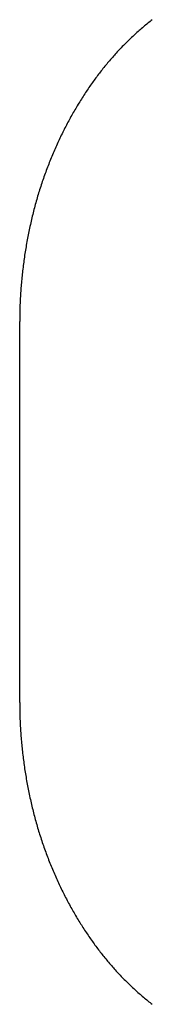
# Model space of a CAD drawing. Extents: x 668 to 3164, y 1007 to 2724.
# Tile 144 of 152: x 3075.76 to 3077.83, y 2158.35 to 2173.86. Entities that reach past the tile are written whole.
import ezdxf

# ---------------------------------------------------------------- set-up
doc = ezdxf.new("R2010")
doc.units = 0
doc.layers.add('KF_GRAVIS_12_REAR', color=7, linetype='CONTINUOUS')

# ---------------------------------------------------------------- blocks, each defined once
blk = doc.blocks.new('KF_GRAVIS_12_REAR')
at = {"layer": 'KF_GRAVIS_12_REAR'}
blk.add_line((54.31715, -84), (54.31715, -90), dxfattribs=at)
for points in [[(56.4089, -79.2435, 0), (56.3913, -79.2572, 0), (56.3736, -79.2711, 0), (56.356, -79.2851, 0), (56.3385, -79.2992, 0), (56.321, -79.3135, 0), (56.3036, -79.3278, 0), (56.2863, -79.3422, 0), (56.269, -79.3567, 0), (56.2517, -79.3714, 0), (56.2345, -79.3861, 0), (56.2174, -79.401, 0), (56.2003, -79.4159, 0), (56.1833, -79.4309, 0), (56.1664, -79.4461, 0), (56.1495, -79.4613, 0), (56.1326, -79.4766, 0), (56.1159, -79.4921, 0), (56.0992, -79.5076, 0), (56.0826, -79.5232, 0), (56.066, -79.5389, 0), (56.0495, -79.5547, 0), (56.033, -79.5706, 0), (56.0167, -79.5866, 0), (56.0004, -79.6027, 0), (55.9841, -79.6188, 0), (55.968, -79.6351, 0), (55.9519, -79.6514, 0), (55.9358, -79.6678, 0), (55.9199, -79.6843, 0), (55.904, -79.7009, 0), (55.8882, -79.7176, 0), (55.8725, -79.7344, 0), (55.8568, -79.7512, 0), (55.8412, -79.7682, 0), (55.8257, -79.7852, 0), (55.8102, -79.8022, 0), (55.7949, -79.8194, 0), (55.7796, -79.8367, 0), (55.7644, -79.854, 0), (55.7492, -79.8714, 0), (55.7342, -79.8888, 0), (55.7192, -79.9064, 0), (55.7043, -79.924, 0), (55.6895, -79.9417, 0), (55.6748, -79.9595, 0), (55.6601, -79.9773, 0), (55.6455, -79.9952, 0), (55.6311, -80.0132, 0), (55.6167, -80.0312, 0), (55.6023, -80.0493, 0), (55.5881, -80.0675, 0), (55.574, -80.0857, 0), (55.5599, -80.104, 0), (55.5459, -80.1224, 0), (55.5321, -80.1409, 0), (55.5182, -80.1594, 0), (55.5044, -80.1781, 0), (55.4906, -80.1969, 0), (55.4769, -80.2159, 0), (55.4632, -80.2349, 0), (55.4496, -80.2541, 0), (55.436, -80.2734, 0), (55.4225, -80.2928, 0), (55.409, -80.3124, 0), (55.3956, -80.332, 0), (55.3822, -80.3518, 0), (55.3689, -80.3717, 0), (55.3556, -80.3917, 0), (55.3424, -80.4118, 0), (55.3292, -80.432, 0), (55.3161, -80.4523, 0), (55.303, -80.4728, 0), (55.29, -80.4933, 0), (55.2771, -80.514, 0), (55.2642, -80.5348, 0), (55.2513, -80.5557, 0), (55.2385, -80.5766, 0), (55.2258, -80.5977, 0), (55.2132, -80.6189, 0), (55.2006, -80.6403, 0), (55.188, -80.6617, 0), (55.1755, -80.6832, 0), (55.1631, -80.7048, 0), (55.1508, -80.7265, 0), (55.1385, -80.7483, 0), (55.1263, -80.7702, 0), (55.1141, -80.7922, 0), (55.102, -80.8143, 0), (55.09, -80.8365, 0), (55.0781, -80.8588, 0), (55.0662, -80.8812, 0), (55.0544, -80.9037, 0), (55.0427, -80.9263, 0), (55.031, -80.949, 0), (55.0194, -80.9718, 0), (55.0079, -80.9946, 0), (54.9965, -81.0176, 0), (54.9851, -81.0406, 0), (54.9738, -81.0637, 0), (54.9626, -81.0869, 0), (54.9514, -81.1102, 0), (54.9404, -81.1336, 0), (54.9294, -81.1571, 0), (54.9185, -81.1806, 0), (54.9077, -81.2043, 0), (54.8969, -81.228, 0), (54.8863, -81.2518, 0), (54.8757, -81.2757, 0), (54.8652, -81.2996, 0), (54.8548, -81.3237, 0), (54.8445, -81.3478, 0), (54.8343, -81.372, 0), (54.8241, -81.3962, 0), (54.8141, -81.4206, 0), (54.8041, -81.445, 0), (54.7942, -81.4695, 0), (54.7844, -81.4941, 0), (54.7747, -81.5187, 0), (54.7651, -81.5434, 0), (54.7556, -81.5682, 0), (54.7462, -81.593, 0), (54.7368, -81.618, 0), (54.7276, -81.643, 0), (54.7185, -81.668, 0), (54.7094, -81.6931, 0), (54.7005, -81.7183, 0), (54.6916, -81.7436, 0), (54.6829, -81.7689, 0), (54.6742, -81.7943, 0), (54.6657, -81.8197, 0), (54.6572, -81.8452, 0), (54.6489, -81.8707, 0), (54.6406, -81.8964, 0), (54.6325, -81.922, 0), (54.6245, -81.9478, 0), (54.6165, -81.9736, 0), (54.6087, -81.9994, 0), (54.601, -82.0253, 0), (54.5933, -82.0513, 0), (54.5858, -82.0773, 0), (54.5784, -82.1033, 0), (54.5711, -82.1294, 0), (54.5639, -82.1556, 0), (54.5568, -82.1818, 0), (54.5498, -82.208, 0), (54.5429, -82.2343, 0), (54.5361, -82.2606, 0), (54.5294, -82.287, 0), (54.5228, -82.3134, 0), (54.5164, -82.3398, 0), (54.51, -82.3663, 0), (54.5037, -82.3928, 0), (54.4975, -82.4193, 0), (54.4915, -82.4459, 0), (54.4855, -82.4725, 0), (54.4797, -82.4992, 0), (54.4739, -82.5258, 0), (54.4682, -82.5525, 0), (54.4627, -82.5793, 0), (54.4573, -82.606, 0), (54.4519, -82.6328, 0), (54.4467, -82.6596, 0), (54.4416, -82.6864, 0), (54.4365, -82.7133, 0), (54.4316, -82.7401, 0), (54.4268, -82.767, 0), (54.4221, -82.7939, 0), (54.4175, -82.8208, 0), (54.4129, -82.8477, 0), (54.4085, -82.8746, 0), (54.4042, -82.9016, 0), (54.4, -82.9285, 0), (54.396, -82.9555, 0), (54.392, -82.9825, 0), (54.3881, -83.0094, 0), (54.3843, -83.0364, 0), (54.3806, -83.0634, 0), (54.377, -83.0904, 0), (54.3736, -83.1174, 0), (54.3702, -83.1444, 0), (54.3669, -83.1714, 0), (54.3638, -83.1983, 0), (54.3607, -83.2253, 0), (54.3578, -83.2523, 0), (54.3549, -83.2793, 0), (54.3522, -83.3062, 0), (54.3495, -83.3332, 0), (54.347, -83.3601, 0), (54.3446, -83.387, 0), (54.3422, -83.4139, 0), (54.34, -83.4408, 0), (54.3379, -83.4677, 0), (54.3359, -83.4946, 0), (54.3339, -83.5214, 0), (54.3321, -83.5482, 0), (54.3304, -83.575, 0), (54.3288, -83.6018, 0), (54.3273, -83.6286, 0), (54.3259, -83.6553, 0), (54.3246, -83.682, 0), (54.3234, -83.7087, 0), (54.3223, -83.7354, 0), (54.3213, -83.762, 0), (54.3205, -83.7886, 0), (54.3197, -83.8151, 0), (54.319, -83.8416, 0), (54.3184, -83.8681, 0), (54.318, -83.8946, 0), (54.3176, -83.921, 0), (54.3174, -83.9474, 0), (54.3172, -83.9737, 0), (54.3172, -84, 0)], [(54.3172, -90, 0), (54.3172, -90.0263, 0), (54.3174, -90.0526, 0), (54.3176, -90.079, 0), (54.318, -90.1054, 0), (54.3184, -90.1319, 0), (54.319, -90.1583, 0), (54.3197, -90.1849, 0), (54.3205, -90.2114, 0), (54.3213, -90.238, 0), (54.3223, -90.2646, 0), (54.3234, -90.2913, 0), (54.3246, -90.3179, 0), (54.3259, -90.3446, 0), (54.3273, -90.3714, 0), (54.3288, -90.3981, 0), (54.3304, -90.4249, 0), (54.3321, -90.4517, 0), (54.3339, -90.4785, 0), (54.3358, -90.5053, 0), (54.3379, -90.5322, 0), (54.34, -90.5591, 0), (54.3422, -90.586, 0), (54.3445, -90.6129, 0), (54.347, -90.6398, 0), (54.3495, -90.6667, 0), (54.3522, -90.6936, 0), (54.3549, -90.7206, 0), (54.3578, -90.7475, 0), (54.3607, -90.7745, 0), (54.3638, -90.8015, 0), (54.3669, -90.8284, 0), (54.3702, -90.8554, 0), (54.3735, -90.8824, 0), (54.377, -90.9094, 0), (54.3806, -90.9363, 0), (54.3843, -90.9633, 0), (54.388, -90.9903, 0), (54.3919, -91.0172, 0), (54.3959, -91.0442, 0), (54.4, -91.0711, 0), (54.4042, -91.0981, 0), (54.4085, -91.125, 0), (54.4129, -91.1519, 0), (54.4174, -91.1788, 0), (54.422, -91.2057, 0), (54.4267, -91.2326, 0), (54.4315, -91.2595, 0), (54.4365, -91.2863, 0), (54.4415, -91.3132, 0), (54.4466, -91.34, 0), (54.4519, -91.3667, 0), (54.4572, -91.3935, 0), (54.4626, -91.4202, 0), (54.4682, -91.447, 0), (54.4738, -91.4736, 0), (54.4796, -91.5003, 0), (54.4854, -91.5269, 0), (54.4914, -91.5535, 0), (54.4974, -91.5801, 0), (54.5036, -91.6066, 0), (54.5099, -91.6331, 0), (54.5162, -91.6596, 0), (54.5227, -91.686, 0), (54.5293, -91.7124, 0), (54.536, -91.7388, 0), (54.5428, -91.7651, 0), (54.5496, -91.7914, 0), (54.5566, -91.8176, 0), (54.5637, -91.8438, 0), (54.5709, -91.8699, 0), (54.5782, -91.896, 0), (54.5856, -91.922, 0), (54.5932, -91.948, 0), (54.6008, -91.974, 0), (54.6085, -91.9999, 0), (54.6163, -92.0257, 0), (54.6242, -92.0515, 0), (54.6323, -92.0772, 0), (54.6404, -92.1029, 0), (54.6486, -92.1285, 0), (54.657, -92.154, 0), (54.6654, -92.1795, 0), (54.674, -92.205, 0), (54.6826, -92.2303, 0), (54.6913, -92.2556, 0), (54.7002, -92.2809, 0), (54.7091, -92.3061, 0), (54.7182, -92.3312, 0), (54.7273, -92.3562, 0), (54.7365, -92.3812, 0), (54.7458, -92.4061, 0), (54.7553, -92.431, 0), (54.7648, -92.4557, 0), (54.7744, -92.4804, 0), (54.7841, -92.5051, 0), (54.7938, -92.5296, 0), (54.8037, -92.5541, 0), (54.8137, -92.5785, 0), (54.8237, -92.6029, 0), (54.8339, -92.6272, 0), (54.8441, -92.6513, 0), (54.8544, -92.6755, 0), (54.8648, -92.6995, 0), (54.8753, -92.7235, 0), (54.8859, -92.7473, 0), (54.8965, -92.7711, 0), (54.9073, -92.7949, 0), (54.9181, -92.8185, 0), (54.929, -92.842, 0), (54.94, -92.8655, 0), (54.951, -92.8889, 0), (54.9622, -92.9122, 0), (54.9734, -92.9354, 0), (54.9847, -92.9585, 0), (54.996, -92.9816, 0), (55.0075, -93.0045, 0), (55.019, -93.0274, 0), (55.0306, -93.0502, 0), (55.0422, -93.0729, 0), (55.054, -93.0954, 0), (55.0658, -93.1179, 0), (55.0777, -93.1403, 0), (55.0896, -93.1627, 0), (55.1016, -93.1849, 0), (55.1137, -93.207, 0), (55.1259, -93.229, 0), (55.1381, -93.2509, 0), (55.1504, -93.2728, 0), (55.1627, -93.2945, 0), (55.1752, -93.3161, 0), (55.1876, -93.3376, 0), (55.2002, -93.359, 0), (55.2128, -93.3804, 0), (55.2255, -93.4016, 0), (55.2382, -93.4227, 0), (55.251, -93.4437, 0), (55.2638, -93.4646, 0), (55.2767, -93.4854, 0), (55.2897, -93.5061, 0), (55.3027, -93.5267, 0), (55.3158, -93.5471, 0), (55.3289, -93.5675, 0), (55.3421, -93.5877, 0), (55.3553, -93.6079, 0), (55.3686, -93.6279, 0), (55.382, -93.6478, 0), (55.3954, -93.6676, 0), (55.4088, -93.6873, 0), (55.4223, -93.7068, 0), (55.4359, -93.7263, 0), (55.4495, -93.7456, 0), (55.4631, -93.7648, 0), (55.4768, -93.7839, 0), (55.4905, -93.8029, 0), (55.5043, -93.8217, 0), (55.5181, -93.8404, 0), (55.532, -93.859, 0), (55.5459, -93.8775, 0), (55.5598, -93.8959, 0), (55.5739, -93.9142, 0), (55.588, -93.9324, 0), (55.6022, -93.9505, 0), (55.6165, -93.9686, 0), (55.6309, -93.9866, 0), (55.6453, -94.0046, 0), (55.6599, -94.0225, 0), (55.6745, -94.0403, 0), (55.6892, -94.058, 0), (55.704, -94.0757, 0), (55.7189, -94.0933, 0), (55.7339, -94.1108, 0), (55.7489, -94.1283, 0), (55.764, -94.1457, 0), (55.7792, -94.163, 0), (55.7945, -94.1802, 0), (55.8098, -94.1974, 0), (55.8253, -94.2144, 0), (55.8408, -94.2314, 0), (55.8563, -94.2484, 0), (55.872, -94.2652, 0), (55.8877, -94.2819, 0), (55.9035, -94.2986, 0), (55.9194, -94.3152, 0), (55.9353, -94.3317, 0), (55.9514, -94.3481, 0), (55.9674, -94.3644, 0), (55.9836, -94.3807, 0), (55.9998, -94.3968, 0), (56.0161, -94.4129, 0), (56.0325, -94.4289, 0), (56.0489, -94.4448, 0), (56.0654, -94.4606, 0), (56.082, -94.4763, 0), (56.0986, -94.4919, 0), (56.1153, -94.5074, 0), (56.132, -94.5228, 0), (56.1489, -94.5382, 0), (56.1657, -94.5534, 0), (56.1827, -94.5685, 0), (56.1997, -94.5836, 0), (56.2168, -94.5985, 0), (56.2339, -94.6133, 0), (56.2511, -94.6281, 0), (56.2683, -94.6427, 0), (56.2856, -94.6573, 0), (56.303, -94.6717, 0), (56.3204, -94.686, 0), (56.3379, -94.7002, 0), (56.3554, -94.7143, 0), (56.373, -94.7283, 0), (56.3906, -94.7422, 0), (56.4083, -94.756, 0)]]:
    blk.add_polyline3d(points, dxfattribs=at)

msp = doc.modelspace()

# ---------------------------------------------------------------- block references
at = {"layer": 'KF_GRAVIS_12_REAR'}
msp.add_blockref('KF_GRAVIS_12_REAR', (3021.439, 2253.101), dxfattribs=at)

doc.saveas('drawing.dxf')
